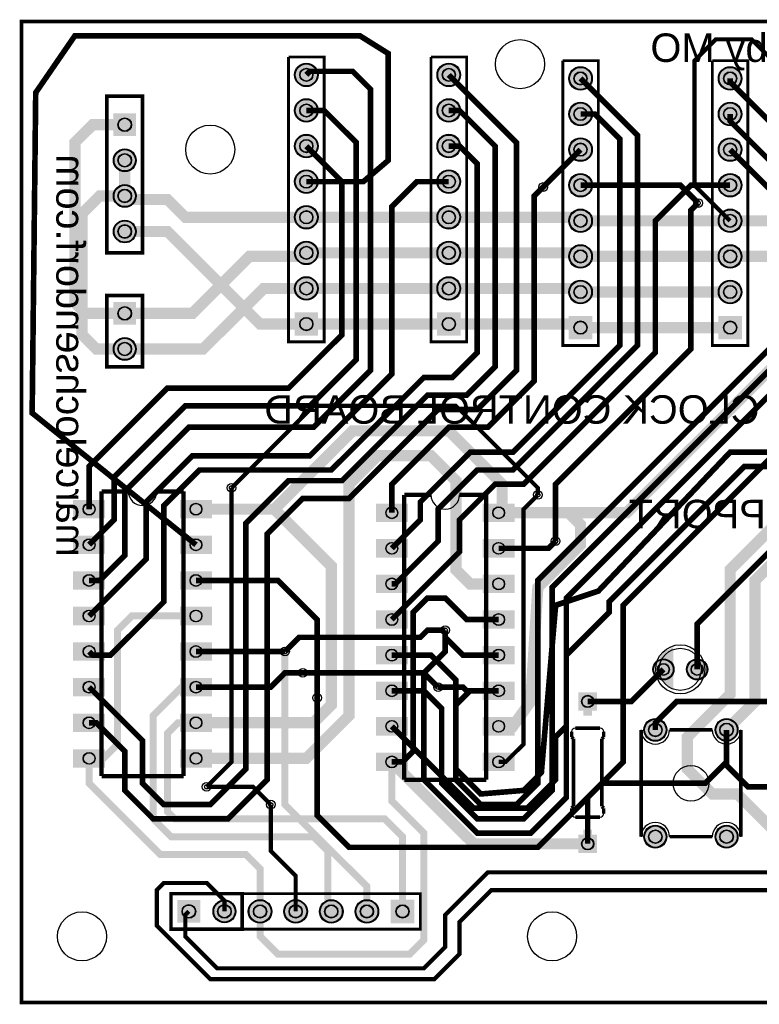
# Model space of a CAD drawing. Header units: millimetres. Extents: x 9 to 115, y -83 to -13.
# Tile 1 of 2: x 9 to 62, y -83 to -13. Entities that reach past the tile are written whole.
import ezdxf

# ---------------------------------------------------------------- set-up
doc = ezdxf.new("R2010")
doc.units = ezdxf.units.MM
for name, color, linetype, true_color in [('BoardOutline', 7, 'Continuous', 0xff00ff), ('BottomLayer', 7, 'Continuous', 0x0000ff), ('BottomSolderMaskLayer', 7, 'Continuous', 0xaa00ff), ('Document', 7, 'Continuous', 0xffffff), ('Hole', 7, 'Continuous', 0x222222), ('Multi-Layer', 7, 'Continuous', 0xc0c0c0), ('TopLayer', 7, 'Continuous', 0xff0000), ('TopSilkLayer', 7, 'Continuous', 0xffcc00), ('TopSolderMaskLayer', 7, 'Continuous', 0x800080)]:
    doc.layers.add(name, color=color, linetype=linetype, true_color=true_color)
doc.styles.get("Standard").update_dxf_attribs({"font": 'arial.ttf'})

msp = doc.modelspace()

# ---------------------------------------------------------------- hatches: boundary and pattern name
at = {"layer": 'BottomSolderMaskLayer'}
for points in [[(28.88, -16.51, 1), (30.556, -16.51, 1)], [(39.04, -16.51, 1), (40.716, -16.51, 1)], [(48.438, -16.764, 1), (50.114, -16.764, 1)], [(59.106, -16.764, 1), (60.782, -16.764, 1)], [(28.88, -19.05, 1), (30.556, -19.05, 1)], [(39.04, -19.05, 1), (40.716, -19.05, 1)], [(48.438, -19.304, 1), (50.114, -19.304, 1)], [(59.106, -19.304, 1), (60.782, -19.304, 1)], [(15.951, -19.253), (17.577, -19.253), (17.577, -20.879), (15.951, -20.879)], [(28.88, -21.59, 1), (30.556, -21.59, 1)], [(39.04, -21.59, 1), (40.716, -21.59, 1)], [(48.438, -21.844, 1), (50.114, -21.844, 1)], [(59.106, -21.844, 1), (60.782, -21.844, 1)], [(15.951, -22.606, 1), (17.577, -22.606, 1)], [(28.88, -24.13, 1), (30.556, -24.13, 1)], [(39.04, -24.13, 1), (40.716, -24.13, 1)], [(48.438, -24.384, 1), (50.114, -24.384, 1)], [(59.106, -24.384, 1), (60.782, -24.384, 1)], [(15.951, -25.146, 1), (17.577, -25.146, 1)], [(28.88, -26.67, 1), (30.556, -26.67, 1)], [(39.04, -26.67, 1), (40.716, -26.67, 1)], [(48.438, -26.924, 1), (50.114, -26.924, 1)], [(59.106, -26.924, 1), (60.782, -26.924, 1)], [(15.951, -27.686, 1), (17.577, -27.686, 1)], [(28.88, -29.21, 1), (30.556, -29.21, 1)], [(39.04, -29.21, 1), (40.716, -29.21, 1)], [(48.438, -29.464, 1), (50.114, -29.464, 1)], [(59.106, -29.464, 1), (60.782, -29.464, 1)], [(28.88, -31.75, 1), (30.556, -31.75, 1)], [(39.04, -31.75, 1), (40.716, -31.75, 1)], [(48.438, -32.004, 1), (50.114, -32.004, 1)], [(59.106, -32.004, 1), (60.782, -32.004, 1)], [(15.951, -32.715), (17.577, -32.715), (17.577, -34.341), (15.951, -34.341)], [(28.88, -35.128), (28.88, -33.452), (30.556, -33.452), (30.556, -35.128)], [(39.04, -35.128), (39.04, -33.452), (40.716, -33.452), (40.716, -35.128)], [(48.438, -35.382), (48.438, -33.706), (50.114, -33.706), (50.114, -35.382)], [(59.106, -35.382), (59.106, -33.706), (60.782, -33.706), (60.782, -35.382)], [(15.951, -36.068, 1), (17.577, -36.068, 1)], [(13.084, -46.843), (15.367, -46.843), (15.367, -48.156), (13.084, -48.156)], [(20.704, -46.843), (22.987, -46.843), (22.987, -48.156), (20.704, -48.156)], [(34.674, -47.097), (36.957, -47.097), (36.957, -48.41), (34.674, -48.41)], [(42.294, -47.097), (44.577, -47.097), (44.577, -48.41), (42.294, -48.41)], [(13.084, -49.383), (15.367, -49.383), (15.367, -50.696), (13.084, -50.696)], [(20.704, -49.383), (22.987, -49.383), (22.987, -50.696), (20.704, -50.696)], [(34.674, -49.637), (36.957, -49.637), (36.957, -50.95), (34.674, -50.95)], [(42.294, -49.637), (44.577, -49.637), (44.577, -50.95), (42.294, -50.95)], [(13.084, -51.923), (15.367, -51.923), (15.367, -53.236), (13.084, -53.236)], [(20.704, -51.923), (22.987, -51.923), (22.987, -53.236), (20.704, -53.236)], [(34.674, -52.177), (36.957, -52.177), (36.957, -53.49), (34.674, -53.49)], [(42.294, -52.177), (44.577, -52.177), (44.577, -53.49), (42.294, -53.49)], [(13.084, -54.463), (15.367, -54.463), (15.367, -55.776), (13.084, -55.776)], [(20.704, -54.463), (22.987, -54.463), (22.987, -55.776), (20.704, -55.776)], [(34.674, -54.717), (36.957, -54.717), (36.957, -56.03), (34.674, -56.03)], [(42.294, -54.717), (44.577, -54.717), (44.577, -56.03), (42.294, -56.03)], [(13.084, -57.003), (15.367, -57.003), (15.367, -58.316), (13.084, -58.316)], [(20.704, -57.003), (22.987, -57.003), (22.987, -58.316), (20.704, -58.316)], [(34.674, -57.257), (36.957, -57.257), (36.957, -58.57), (34.674, -58.57)], [(42.294, -57.257), (44.577, -57.257), (44.577, -58.57), (42.294, -58.57)], [(54.438, -58.931, 1), (55.94, -58.931, 1)], [(56.841, -58.931, 1), (58.343, -58.931, 1)], [(13.084, -59.543), (15.367, -59.543), (15.367, -60.856), (13.084, -60.856)], [(20.704, -59.543), (22.987, -59.543), (22.987, -60.856), (20.704, -60.856)], [(34.674, -59.797), (36.957, -59.797), (36.957, -61.11), (34.674, -61.11)], [(42.294, -59.797), (44.577, -59.797), (44.577, -61.11), (42.294, -61.11)], [(50.442, -60.559), (50.442, -61.872), (49.129, -61.872), (49.129, -60.559)], [(13.084, -62.083), (15.367, -62.083), (15.367, -63.396), (13.084, -63.396)], [(20.704, -62.083), (22.987, -62.083), (22.987, -63.396), (20.704, -63.396)], [(34.674, -62.337), (36.957, -62.337), (36.957, -63.65), (34.674, -63.65)], [(42.294, -62.337), (44.577, -62.337), (44.577, -63.65), (42.294, -63.65)], [(53.797, -63.246, 1), (55.423, -63.246, 1)], [(58.877, -63.246, 1), (60.503, -63.246, 1)], [(13.084, -64.623), (15.367, -64.623), (15.367, -65.936), (13.084, -65.936)], [(20.704, -64.623), (22.987, -64.623), (22.987, -65.936), (20.704, -65.936)], [(34.674, -64.877), (36.957, -64.877), (36.957, -66.19), (34.674, -66.19)], [(42.294, -64.877), (44.577, -64.877), (44.577, -66.19), (42.294, -66.19)], [(53.797, -70.866, 1), (55.423, -70.866, 1)], [(58.877, -70.866, 1), (60.503, -70.866, 1)], [(50.442, -70.719), (50.442, -72.032), (49.129, -72.032), (49.129, -70.719)], [(20.523, -77.013), (20.523, -75.387), (22.149, -75.387), (22.149, -77.013)], [(23.063, -76.2, 1), (24.689, -76.2, 1)], [(25.578, -76.2, 1), (27.254, -76.2, 1)], [(28.118, -76.2, 1), (29.794, -76.2, 1)], [(30.658, -76.2, 1), (32.334, -76.2, 1)], [(33.198, -76.2, 1), (34.874, -76.2, 1)], [(37.414, -77.038), (35.738, -77.038), (35.738, -75.362), (37.414, -75.362)]]:
    msp.add_hatch(color=256, dxfattribs=at).paths.add_polyline_path(points)
at = {"layer": 'Multi-Layer'}
for points in [[(28.931, -16.51, 1), (30.505, -16.51, 1)], [(39.091, -16.51, 1), (40.665, -16.51, 1)], [(48.489, -16.764, 1), (50.064, -16.764, 1)], [(59.157, -16.764, 1), (60.732, -16.764, 1)], [(28.931, -19.05, 1), (30.505, -19.05, 1)], [(39.091, -19.05, 1), (40.665, -19.05, 1)], [(48.489, -19.304, 1), (50.064, -19.304, 1)], [(59.157, -19.304, 1), (60.732, -19.304, 1)], [(16.002, -19.304), (17.526, -19.304), (17.526, -20.828), (16.002, -20.828)], [(28.931, -21.59, 1), (30.505, -21.59, 1)], [(39.091, -21.59, 1), (40.665, -21.59, 1)], [(48.489, -21.844, 1), (50.064, -21.844, 1)], [(59.157, -21.844, 1), (60.732, -21.844, 1)], [(16.002, -22.606, 1), (17.526, -22.606, 1)], [(28.931, -24.13, 1), (30.505, -24.13, 1)], [(39.091, -24.13, 1), (40.665, -24.13, 1)], [(48.489, -24.384, 1), (50.064, -24.384, 1)], [(59.157, -24.384, 1), (60.732, -24.384, 1)], [(16.002, -25.146, 1), (17.526, -25.146, 1)], [(28.931, -26.67, 1), (30.505, -26.67, 1)], [(39.091, -26.67, 1), (40.665, -26.67, 1)], [(48.489, -26.924, 1), (50.064, -26.924, 1)], [(59.157, -26.924, 1), (60.732, -26.924, 1)], [(16.002, -27.686, 1), (17.526, -27.686, 1)], [(28.931, -29.21, 1), (30.505, -29.21, 1)], [(39.091, -29.21, 1), (40.665, -29.21, 1)], [(48.489, -29.464, 1), (50.064, -29.464, 1)], [(59.157, -29.464, 1), (60.732, -29.464, 1)], [(28.931, -31.75, 1), (30.505, -31.75, 1)], [(39.091, -31.75, 1), (40.665, -31.75, 1)], [(48.489, -32.004, 1), (50.064, -32.004, 1)], [(59.157, -32.004, 1), (60.732, -32.004, 1)], [(16.002, -32.766), (17.526, -32.766), (17.526, -34.29), (16.002, -34.29)], [(28.931, -35.077), (28.931, -33.503), (30.505, -33.503), (30.505, -35.077)], [(39.091, -35.077), (39.091, -33.503), (40.665, -33.503), (40.665, -35.077)], [(48.489, -35.331), (48.489, -33.757), (50.064, -33.757), (50.064, -35.331)], [(59.157, -35.331), (59.157, -33.757), (60.732, -33.757), (60.732, -35.331)], [(16.002, -36.068, 1), (17.526, -36.068, 1)], [(13.134, -46.894), (15.316, -46.894), (15.316, -48.105), (13.134, -48.105)], [(20.754, -46.894), (22.936, -46.894), (22.936, -48.105), (20.754, -48.105)], [(34.724, -47.148), (36.906, -47.148), (36.906, -48.359), (34.724, -48.359)], [(42.344, -47.148), (44.526, -47.148), (44.526, -48.359), (42.344, -48.359)], [(13.134, -49.434), (15.316, -49.434), (15.316, -50.645), (13.134, -50.645)], [(20.754, -49.434), (22.936, -49.434), (22.936, -50.645), (20.754, -50.645)], [(34.724, -49.688), (36.906, -49.688), (36.906, -50.899), (34.724, -50.899)], [(42.344, -49.688), (44.526, -49.688), (44.526, -50.899), (42.344, -50.899)], [(13.134, -51.974), (15.316, -51.974), (15.316, -53.185), (13.134, -53.185)], [(20.754, -51.974), (22.936, -51.974), (22.936, -53.185), (20.754, -53.185)], [(34.724, -52.228), (36.906, -52.228), (36.906, -53.439), (34.724, -53.439)], [(42.344, -52.228), (44.526, -52.228), (44.526, -53.439), (42.344, -53.439)], [(13.134, -54.514), (15.316, -54.514), (15.316, -55.725), (13.134, -55.725)], [(20.754, -54.514), (22.936, -54.514), (22.936, -55.725), (20.754, -55.725)], [(34.724, -54.768), (36.906, -54.768), (36.906, -55.979), (34.724, -55.979)], [(42.344, -54.768), (44.526, -54.768), (44.526, -55.979), (42.344, -55.979)], [(13.134, -57.054), (15.316, -57.054), (15.316, -58.265), (13.134, -58.265)], [(20.754, -57.054), (22.936, -57.054), (22.936, -58.265), (20.754, -58.265)], [(34.724, -57.308), (36.906, -57.308), (36.906, -58.519), (34.724, -58.519)], [(42.344, -57.308), (44.526, -57.308), (44.526, -58.519), (42.344, -58.519)], [(54.489, -58.931, 1), (55.889, -58.931, 1)], [(56.892, -58.931, 1), (58.292, -58.931, 1)], [(13.134, -59.594), (15.316, -59.594), (15.316, -60.805), (13.134, -60.805)], [(20.754, -59.594), (22.936, -59.594), (22.936, -60.805), (20.754, -60.805)], [(34.724, -59.848), (36.906, -59.848), (36.906, -61.059), (34.724, -61.059)], [(42.344, -59.848), (44.526, -59.848), (44.526, -61.059), (42.344, -61.059)], [(50.391, -60.61), (50.391, -61.821), (49.18, -61.821), (49.18, -60.61)], [(13.134, -62.134), (15.316, -62.134), (15.316, -63.345), (13.134, -63.345)], [(20.754, -62.134), (22.936, -62.134), (22.936, -63.345), (20.754, -63.345)], [(34.724, -62.388), (36.906, -62.388), (36.906, -63.599), (34.724, -63.599)], [(42.344, -62.388), (44.526, -62.388), (44.526, -63.599), (42.344, -63.599)], [(53.848, -63.246, 1), (55.372, -63.246, 1)], [(58.928, -63.246, 1), (60.452, -63.246, 1)], [(13.134, -64.674), (15.316, -64.674), (15.316, -65.885), (13.134, -65.885)], [(20.754, -64.674), (22.936, -64.674), (22.936, -65.885), (20.754, -65.885)], [(34.724, -64.928), (36.906, -64.928), (36.906, -66.139), (34.724, -66.139)], [(42.344, -64.928), (44.526, -64.928), (44.526, -66.139), (42.344, -66.139)], [(53.848, -70.866, 1), (55.372, -70.866, 1)], [(58.928, -70.866, 1), (60.452, -70.866, 1)], [(50.391, -70.77), (50.391, -71.981), (49.18, -71.981), (49.18, -70.77)], [(20.574, -76.962), (20.574, -75.438), (22.098, -75.438), (22.098, -76.962)], [(23.114, -76.2, 1), (24.638, -76.2, 1)], [(25.629, -76.2, 1), (27.203, -76.2, 1)], [(28.169, -76.2, 1), (29.743, -76.2, 1)], [(30.709, -76.2, 1), (32.283, -76.2, 1)], [(33.249, -76.2, 1), (34.823, -76.2, 1)], [(37.363, -76.988), (35.789, -76.988), (35.789, -75.413), (37.363, -75.413)]]:
    msp.add_hatch(color=256, dxfattribs=at).paths.add_polyline_path(points)
at = {"layer": 'TopSilkLayer'}
msp.add_hatch(color=256, dxfattribs=at).paths.add_polyline_path([(55.888, -60.428), (55.888, -57.328), (54.988, -57.828), (54.788, -58.828), (54.888, -59.528)])
at = {"layer": 'TopSolderMaskLayer'}
for points in [[(28.88, -16.51, 1), (30.556, -16.51, 1)], [(39.04, -16.51, 1), (40.716, -16.51, 1)], [(48.438, -16.764, 1), (50.114, -16.764, 1)], [(59.106, -16.764, 1), (60.782, -16.764, 1)], [(28.88, -19.05, 1), (30.556, -19.05, 1)], [(39.04, -19.05, 1), (40.716, -19.05, 1)], [(48.438, -19.304, 1), (50.114, -19.304, 1)], [(59.106, -19.304, 1), (60.782, -19.304, 1)], [(15.951, -19.253), (17.577, -19.253), (17.577, -20.879), (15.951, -20.879)], [(28.88, -21.59, 1), (30.556, -21.59, 1)], [(39.04, -21.59, 1), (40.716, -21.59, 1)], [(48.438, -21.844, 1), (50.114, -21.844, 1)], [(59.106, -21.844, 1), (60.782, -21.844, 1)], [(15.951, -22.606, 1), (17.577, -22.606, 1)], [(28.88, -24.13, 1), (30.556, -24.13, 1)], [(39.04, -24.13, 1), (40.716, -24.13, 1)], [(48.438, -24.384, 1), (50.114, -24.384, 1)], [(59.106, -24.384, 1), (60.782, -24.384, 1)], [(15.951, -25.146, 1), (17.577, -25.146, 1)], [(28.88, -26.67, 1), (30.556, -26.67, 1)], [(39.04, -26.67, 1), (40.716, -26.67, 1)], [(48.438, -26.924, 1), (50.114, -26.924, 1)], [(59.106, -26.924, 1), (60.782, -26.924, 1)], [(15.951, -27.686, 1), (17.577, -27.686, 1)], [(28.88, -29.21, 1), (30.556, -29.21, 1)], [(39.04, -29.21, 1), (40.716, -29.21, 1)], [(48.438, -29.464, 1), (50.114, -29.464, 1)], [(59.106, -29.464, 1), (60.782, -29.464, 1)], [(28.88, -31.75, 1), (30.556, -31.75, 1)], [(39.04, -31.75, 1), (40.716, -31.75, 1)], [(48.438, -32.004, 1), (50.114, -32.004, 1)], [(59.106, -32.004, 1), (60.782, -32.004, 1)], [(15.951, -32.715), (17.577, -32.715), (17.577, -34.341), (15.951, -34.341)], [(28.88, -35.128), (28.88, -33.452), (30.556, -33.452), (30.556, -35.128)], [(39.04, -35.128), (39.04, -33.452), (40.716, -33.452), (40.716, -35.128)], [(48.438, -35.382), (48.438, -33.706), (50.114, -33.706), (50.114, -35.382)], [(59.106, -35.382), (59.106, -33.706), (60.782, -33.706), (60.782, -35.382)], [(15.951, -36.068, 1), (17.577, -36.068, 1)], [(13.084, -46.843), (15.367, -46.843), (15.367, -48.156), (13.084, -48.156)], [(20.704, -46.843), (22.987, -46.843), (22.987, -48.156), (20.704, -48.156)], [(34.674, -47.097), (36.957, -47.097), (36.957, -48.41), (34.674, -48.41)], [(42.294, -47.097), (44.577, -47.097), (44.577, -48.41), (42.294, -48.41)], [(13.084, -49.383), (15.367, -49.383), (15.367, -50.696), (13.084, -50.696)], [(20.704, -49.383), (22.987, -49.383), (22.987, -50.696), (20.704, -50.696)], [(34.674, -49.637), (36.957, -49.637), (36.957, -50.95), (34.674, -50.95)], [(42.294, -49.637), (44.577, -49.637), (44.577, -50.95), (42.294, -50.95)], [(13.084, -51.923), (15.367, -51.923), (15.367, -53.236), (13.084, -53.236)], [(20.704, -51.923), (22.987, -51.923), (22.987, -53.236), (20.704, -53.236)], [(34.674, -52.177), (36.957, -52.177), (36.957, -53.49), (34.674, -53.49)], [(42.294, -52.177), (44.577, -52.177), (44.577, -53.49), (42.294, -53.49)], [(13.084, -54.463), (15.367, -54.463), (15.367, -55.776), (13.084, -55.776)], [(20.704, -54.463), (22.987, -54.463), (22.987, -55.776), (20.704, -55.776)], [(34.674, -54.717), (36.957, -54.717), (36.957, -56.03), (34.674, -56.03)], [(42.294, -54.717), (44.577, -54.717), (44.577, -56.03), (42.294, -56.03)], [(13.084, -57.003), (15.367, -57.003), (15.367, -58.316), (13.084, -58.316)], [(20.704, -57.003), (22.987, -57.003), (22.987, -58.316), (20.704, -58.316)], [(34.674, -57.257), (36.957, -57.257), (36.957, -58.57), (34.674, -58.57)], [(42.294, -57.257), (44.577, -57.257), (44.577, -58.57), (42.294, -58.57)], [(54.438, -58.931, 1), (55.94, -58.931, 1)], [(56.841, -58.931, 1), (58.343, -58.931, 1)], [(13.084, -59.543), (15.367, -59.543), (15.367, -60.856), (13.084, -60.856)], [(20.704, -59.543), (22.987, -59.543), (22.987, -60.856), (20.704, -60.856)], [(34.674, -59.797), (36.957, -59.797), (36.957, -61.11), (34.674, -61.11)], [(42.294, -59.797), (44.577, -59.797), (44.577, -61.11), (42.294, -61.11)], [(50.442, -60.559), (50.442, -61.872), (49.129, -61.872), (49.129, -60.559)], [(13.084, -62.083), (15.367, -62.083), (15.367, -63.396), (13.084, -63.396)], [(20.704, -62.083), (22.987, -62.083), (22.987, -63.396), (20.704, -63.396)], [(34.674, -62.337), (36.957, -62.337), (36.957, -63.65), (34.674, -63.65)], [(42.294, -62.337), (44.577, -62.337), (44.577, -63.65), (42.294, -63.65)], [(53.797, -63.246, 1), (55.423, -63.246, 1)], [(58.877, -63.246, 1), (60.503, -63.246, 1)], [(13.084, -64.623), (15.367, -64.623), (15.367, -65.936), (13.084, -65.936)], [(20.704, -64.623), (22.987, -64.623), (22.987, -65.936), (20.704, -65.936)], [(34.674, -64.877), (36.957, -64.877), (36.957, -66.19), (34.674, -66.19)], [(42.294, -64.877), (44.577, -64.877), (44.577, -66.19), (42.294, -66.19)], [(53.797, -70.866, 1), (55.423, -70.866, 1)], [(58.877, -70.866, 1), (60.503, -70.866, 1)], [(50.442, -70.719), (50.442, -72.032), (49.129, -72.032), (49.129, -70.719)], [(20.523, -77.013), (20.523, -75.387), (22.149, -75.387), (22.149, -77.013)], [(23.063, -76.2, 1), (24.689, -76.2, 1)], [(25.578, -76.2, 1), (27.254, -76.2, 1)], [(28.118, -76.2, 1), (29.794, -76.2, 1)], [(30.658, -76.2, 1), (32.334, -76.2, 1)], [(33.198, -76.2, 1), (34.874, -76.2, 1)], [(37.414, -77.038), (35.738, -77.038), (35.738, -75.362), (37.414, -75.362)]]:
    msp.add_hatch(color=256, dxfattribs=at).paths.add_polyline_path(points)

# ---------------------------------------------------------------- linework, layer by layer
at = {"layer": 'BoardOutline', "const_width": 0.254}
msp.add_lwpolyline([(9.398, -12.7), (109.398, -12.7), (109.398, -82.7), (9.398, -82.7), (9.398, -12.7)], close=True, dxfattribs=at)
at = {"layer": 'BottomLayer'}
for points, const_width in [([(14.224, -52.578), (14.986, -52.578), (16.764, -50.8), (16.764, -46.228), (21.336, -41.656), (30.226, -41.656), (34.29, -37.592), (34.29, -17.526), (33.02, -16.256), (29.972, -16.256), (29.718, -16.51)], 0.4), ([(14.224, -62.738), (14.732, -62.738), (16.764, -64.77), (16.764, -67.564), (18.796, -69.596), (24.13, -69.596), (26.924, -66.802), (26.924, -49.276), (29.464, -46.736), (32.766, -46.736), (39.116, -40.386), (41.91, -40.386), (44.704, -37.592), (44.704, -21.336), (39.878, -16.51)], 0.4), ([(59.944, -16.764), (59.944, -17.018), (65.786, -22.86), (65.786, -36.322), (48.26, -53.848), (48.26, -68.072), (45.72, -70.612), (41.91, -70.612), (38.1, -66.802), (38.1, -65.278), (35.814, -62.992)], 0.4), ([(35.814, -52.832), (36.068, -52.832), (39.116, -49.784), (39.116, -47.498), (41.91, -44.704), (44.45, -44.704), (53.34, -35.814), (53.34, -20.828), (49.276, -16.764)], 0.4), ([(39.878, -19.05), (40.64, -19.05), (43.18, -21.59), (43.18, -37.338), (41.148, -39.37), (38.354, -39.37), (32.258, -45.466), (28.448, -45.466), (25.4, -48.514), (25.4, -66.04), (22.86, -68.58), (19.558, -68.58), (18.034, -67.056), (18.034, -64.008), (14.224, -60.198)], 0.4), ([(29.718, -19.05), (30.988, -19.05), (33.274, -21.336), (33.274, -36.83), (29.972, -40.132), (21.082, -40.132), (16.002, -45.212), (16.002, -48.26), (14.224, -50.038)], 0.4), ([(16.764, -20.066), (14.478, -20.066), (13.208, -21.336), (13.208, -32.766), (13.97, -33.528), (16.764, -33.528)], 0.8), ([(59.944, -19.304), (59.944, -19.812), (64.516, -24.384), (64.516, -35.814), (47.244, -53.086), (47.244, -67.564), (45.212, -69.596), (41.91, -69.596), (39.37, -67.056), (39.37, -61.722), (38.1, -60.452), (35.814, -60.452)], 0.4), ([(49.276, -19.304), (50.292, -19.304), (52.07, -21.082), (52.07, -35.814), (44.45, -43.434), (41.402, -43.434), (37.846, -46.99), (37.846, -48.26), (35.814, -50.292)], 0.4), ([(39.878, -21.59), (40.64, -21.59), (41.91, -22.86), (41.91, -36.322), (40.132, -38.1), (38.1, -38.1), (31.496, -44.704), (22.098, -44.704), (19.558, -47.244), (19.558, -54.102), (15.748, -57.912), (14.478, -57.912), (14.224, -57.658)], 0.4), ([(14.224, -47.498), (14.224, -44.45), (19.812, -38.862), (28.448, -38.862), (32.258, -35.052), (32.258, -24.13), (29.718, -21.59)], 0.4), ([(35.814, -57.912), (38.608, -57.912), (40.386, -59.69), (40.386, -66.802), (42.164, -68.58), (44.704, -68.58), (46.228, -67.056), (46.228, -52.578), (62.992, -35.814), (62.992, -24.892), (59.944, -21.844)], 0.4), ([(46.609, -24.511), (49.276, -21.844)], 0.4), ([(79.756, -22.352), (79.756, -27.432), (76.708, -30.48), (71.374, -30.48), (68.326, -33.528), (68.326, -43.434), (59.944, -51.816), (59.944, -60.706), (56.896, -63.754), (56.896, -66.04), (58.674, -67.818), (60.452, -67.818), (64.008, -71.374)], 0.8), ([(39.878, -24.13), (37.592, -24.13), (35.814, -25.908), (35.814, -37.846), (29.972, -43.688), (21.59, -43.688), (18.288, -46.99), (18.288, -51.054), (14.224, -55.118)], 0.4), ([(59.944, -24.384), (57.15, -24.384), (54.61, -26.924), (54.61, -36.322), (45.212, -45.72), (43.18, -45.72), (40.64, -48.26), (40.64, -50.546), (35.814, -55.372)], 0.4), ([(35.814, -47.752), (35.814, -45.72), (39.878, -41.656), (42.672, -41.656), (45.974, -38.354), (45.974, -25.146), (46.609, -24.511)], 0.4), ([(47.498, -49.784), (47.498, -45.72), (57.15, -36.068), (57.15, -26.162), (57.658, -25.654)], 0.4), ([(29.718, -34.29), (26.416, -34.29), (19.812, -27.686), (16.764, -27.686)], 0.8), ([(79.756, -37.592), (79.756, -39.37), (71.12, -48.006), (66.294, -48.006), (61.722, -52.578), (61.722, -61.214), (59.69, -63.246)], 0.8), ([(30.48, -60.96), (30.48, -69.342), (32.766, -71.628), (46.228, -71.628), (52.324, -65.532), (52.324, -54.356), (66.04, -40.64)], 0.4), ([(24.384, -45.974), (24.384, -65.532), (22.606, -67.31)], 0.3), ([(43.434, -65.532), (43.942, -65.532), (45.212, -64.262), (45.212, -47.498), (46.228, -46.482)], 0.3), ([(39.624, -56.134), (38.354, -56.134), (37.846, -56.642), (29.21, -56.642), (28.194, -57.658)], 0.4), ([(28.194, -57.658), (28.194, -68.58), (34.036, -74.422), (34.036, -76.2)], 0.5), ([(29.464, -59.182), (38.1, -59.182), (39.116, -60.198)], 0.4), ([(27.178, -68.58), (27.178, -71.882), (28.956, -73.66), (28.956, -76.2)], 0.3)]:
    msp.add_lwpolyline(points, dxfattribs=dict(at, const_width=const_width))
at = {"layer": 'BottomSolderMaskLayer'}
for centre, radius in [((29.718, -16.51), 0.838), ((29.718, -16.51), 0.473), ((39.878, -16.51), 0.838), ((39.878, -16.51), 0.473), ((49.276, -16.764), 0.838), ((59.944, -16.764), 0.838), ((49.276, -16.764), 0.473), ((59.944, -16.764), 0.473), ((29.718, -19.05), 0.838), ((39.878, -19.05), 0.838), ((29.718, -19.05), 0.473), ((39.878, -19.05), 0.473), ((49.276, -19.304), 0.838), ((49.276, -19.304), 0.473), ((59.944, -19.304), 0.838), ((59.944, -19.304), 0.473), ((16.764, -20.066), 0.488), ((29.718, -21.59), 0.838), ((39.878, -21.59), 0.838), ((49.276, -21.844), 0.838), ((59.944, -21.844), 0.838), ((29.718, -21.59), 0.473), ((39.878, -21.59), 0.473), ((49.276, -21.844), 0.473), ((59.944, -21.844), 0.473), ((16.764, -22.606), 0.813), ((16.764, -22.606), 0.488), ((29.718, -24.13), 0.838), ((29.718, -24.13), 0.473), ((39.878, -24.13), 0.838), ((39.878, -24.13), 0.473), ((49.276, -24.384), 0.838), ((59.944, -24.384), 0.838), ((16.764, -25.146), 0.813), ((49.276, -24.384), 0.473), ((59.944, -24.384), 0.473), ((16.764, -25.146), 0.488), ((29.718, -26.67), 0.838), ((39.878, -26.67), 0.838), ((29.718, -26.67), 0.473), ((39.878, -26.67), 0.473), ((49.276, -26.924), 0.838), ((49.276, -26.924), 0.473), ((59.944, -26.924), 0.838), ((59.944, -26.924), 0.473), ((16.764, -27.686), 0.813), ((16.764, -27.686), 0.488), ((29.718, -29.21), 0.838), ((29.718, -29.21), 0.473), ((39.878, -29.21), 0.838), ((39.878, -29.21), 0.473), ((49.276, -29.464), 0.838), ((59.944, -29.464), 0.838), ((49.276, -29.464), 0.473), ((59.944, -29.464), 0.473), ((29.718, -31.75), 0.838), ((29.718, -31.75), 0.473), ((39.878, -31.75), 0.838), ((39.878, -31.75), 0.473), ((49.276, -32.004), 0.838), ((49.276, -32.004), 0.473), ((59.944, -32.004), 0.838), ((59.944, -32.004), 0.473), ((16.764, -33.528), 0.488), ((29.718, -34.29), 0.473), ((39.878, -34.29), 0.473), ((49.276, -34.544), 0.473), ((59.944, -34.544), 0.473), ((16.764, -36.068), 0.813), ((16.764, -36.068), 0.488), ((14.225, -47.499), 0.425), ((21.845, -47.499), 0.425), ((35.815, -47.753), 0.425), ((43.435, -47.753), 0.425), ((14.225, -50.039), 0.425), ((21.845, -50.039), 0.425), ((35.815, -50.293), 0.425), ((43.435, -50.293), 0.425), ((14.225, -52.579), 0.425), ((21.845, -52.579), 0.425), ((35.815, -52.833), 0.425), ((43.435, -52.833), 0.425), ((14.225, -55.119), 0.425), ((21.845, -55.119), 0.425), ((35.815, -55.373), 0.425), ((43.435, -55.373), 0.425), ((14.225, -57.659), 0.425), ((21.845, -57.659), 0.425), ((35.815, -57.913), 0.425), ((43.435, -57.913), 0.425), ((55.189, -58.931), 0.751), ((57.592, -58.931), 0.751), ((55.189, -58.931), 0.429), ((57.592, -58.931), 0.429), ((14.225, -60.199), 0.425), ((21.845, -60.199), 0.425), ((35.815, -60.453), 0.425), ((43.435, -60.453), 0.425), ((49.785, -61.215), 0.44), ((14.225, -62.739), 0.425), ((21.845, -62.739), 0.425), ((54.61, -63.246), 0.813), ((59.69, -63.246), 0.813), ((35.815, -62.993), 0.425), ((43.435, -62.993), 0.425), ((54.61, -63.246), 0.488), ((59.69, -63.246), 0.488), ((14.225, -65.279), 0.425), ((21.845, -65.279), 0.425), ((35.815, -65.533), 0.425), ((43.435, -65.533), 0.425), ((54.61, -70.866), 0.813), ((59.69, -70.866), 0.813), ((49.785, -71.375), 0.44), ((54.61, -70.866), 0.488), ((59.69, -70.866), 0.488), ((21.336, -76.2), 0.488), ((23.876, -76.2), 0.813), ((23.876, -76.2), 0.488), ((26.416, -76.2), 0.838), ((26.416, -76.2), 0.473), ((28.956, -76.2), 0.838), ((28.956, -76.2), 0.473), ((31.496, -76.2), 0.838), ((31.496, -76.2), 0.473), ((34.036, -76.2), 0.838), ((34.036, -76.2), 0.473), ((36.576, -76.2), 0.473)]:
    msp.add_circle(centre, radius, dxfattribs=at)
at = {"layer": 'Document', "const_width": 0.61}
for points in [[(49.784, -61.214), (49.784, -62.23)], [(49.784, -71.374), (49.784, -70.358)]]:
    msp.add_lwpolyline(points, dxfattribs=at)
at = {"layer": 'Hole'}
for centre in [(46.609, -24.511), (57.658, -25.654), (24.384, -45.974), (46.228, -46.482), (47.498, -49.784), (39.624, -56.134), (28.194, -57.658), (29.464, -59.182), (39.116, -60.198), (30.48, -60.96), (22.606, -67.31), (27.178, -68.58)]:
    msp.add_circle(centre, 0.152, dxfattribs=at)
at = {"layer": 'Multi-Layer'}
for centre, radius in [((44.958, -15.748), 1.75), ((29.718, -16.51), 0.787), ((29.718, -16.51), 0.445), ((39.878, -16.51), 0.787), ((39.878, -16.51), 0.445), ((49.276, -16.764), 0.787), ((59.944, -16.764), 0.787), ((49.276, -16.764), 0.445), ((59.944, -16.764), 0.445), ((29.718, -19.05), 0.787), ((39.878, -19.05), 0.787), ((29.718, -19.05), 0.445), ((39.878, -19.05), 0.445), ((49.276, -19.304), 0.787), ((49.276, -19.304), 0.445), ((59.944, -19.304), 0.787), ((59.944, -19.304), 0.445), ((16.764, -20.066), 0.457), ((22.86, -21.844), 1.75), ((29.718, -21.59), 0.787), ((39.878, -21.59), 0.787), ((49.276, -21.844), 0.787), ((59.944, -21.844), 0.787), ((29.718, -21.59), 0.445), ((39.878, -21.59), 0.445), ((49.276, -21.844), 0.445), ((59.944, -21.844), 0.445), ((16.764, -22.606), 0.762), ((16.764, -22.606), 0.457), ((29.718, -24.13), 0.787), ((29.718, -24.13), 0.445), ((39.878, -24.13), 0.787), ((39.878, -24.13), 0.445), ((49.276, -24.384), 0.787), ((59.944, -24.384), 0.787), ((16.764, -25.146), 0.762), ((46.609, -24.511), 0.31), ((49.276, -24.384), 0.445), ((59.944, -24.384), 0.445), ((16.764, -25.146), 0.457), ((29.718, -26.67), 0.787), ((39.878, -26.67), 0.787), ((57.658, -25.654), 0.31), ((29.718, -26.67), 0.445), ((39.878, -26.67), 0.445), ((49.276, -26.924), 0.787), ((49.276, -26.924), 0.445), ((59.944, -26.924), 0.787), ((59.944, -26.924), 0.445), ((16.764, -27.686), 0.762), ((16.764, -27.686), 0.457), ((29.718, -29.21), 0.787), ((29.718, -29.21), 0.445), ((39.878, -29.21), 0.787), ((39.878, -29.21), 0.445), ((49.276, -29.464), 0.787), ((59.944, -29.464), 0.787), ((49.276, -29.464), 0.445), ((59.944, -29.464), 0.445), ((29.718, -31.75), 0.787), ((29.718, -31.75), 0.445), ((39.878, -31.75), 0.787), ((39.878, -31.75), 0.445), ((49.276, -32.004), 0.787), ((49.276, -32.004), 0.445), ((59.944, -32.004), 0.787), ((59.944, -32.004), 0.445), ((16.764, -33.528), 0.457), ((29.718, -34.29), 0.445), ((39.878, -34.29), 0.445), ((49.276, -34.544), 0.445), ((59.944, -34.544), 0.445), ((16.764, -36.068), 0.762), ((16.764, -36.068), 0.457), ((24.384, -45.974), 0.31), ((46.228, -46.482), 0.31), ((14.225, -47.499), 0.406), ((21.845, -47.499), 0.406), ((35.815, -47.753), 0.406), ((43.435, -47.753), 0.406), ((14.225, -50.039), 0.406), ((21.845, -50.039), 0.406), ((47.498, -49.784), 0.31), ((35.815, -50.293), 0.406), ((43.435, -50.293), 0.406), ((14.225, -52.579), 0.406), ((21.845, -52.579), 0.406), ((35.815, -52.833), 0.406), ((43.435, -52.833), 0.406), ((14.225, -55.119), 0.406), ((21.845, -55.119), 0.406), ((35.815, -55.373), 0.406), ((43.435, -55.373), 0.406), ((39.624, -56.134), 0.31), ((14.225, -57.659), 0.406), ((21.845, -57.659), 0.406), ((28.194, -57.658), 0.31), ((35.815, -57.913), 0.406), ((43.435, -57.913), 0.406), ((55.189, -58.931), 0.7), ((57.592, -58.931), 0.7), ((29.464, -59.182), 0.31), ((55.189, -58.931), 0.4), ((57.592, -58.931), 0.4), ((14.225, -60.199), 0.406), ((21.845, -60.199), 0.406), ((35.815, -60.453), 0.406), ((39.116, -60.198), 0.31), ((43.435, -60.453), 0.406), ((30.48, -60.96), 0.31), ((49.785, -61.215), 0.406), ((14.225, -62.739), 0.406), ((21.845, -62.739), 0.406), ((54.61, -63.246), 0.762), ((59.69, -63.246), 0.762), ((35.815, -62.993), 0.406), ((43.435, -62.993), 0.406), ((54.61, -63.246), 0.457), ((59.69, -63.246), 0.457), ((14.225, -65.279), 0.406), ((21.845, -65.279), 0.406), ((35.815, -65.533), 0.406), ((43.435, -65.533), 0.406), ((22.606, -67.31), 0.31), ((27.178, -68.58), 0.31), ((54.61, -70.866), 0.762), ((59.69, -70.866), 0.762), ((54.61, -70.866), 0.457), ((59.69, -70.866), 0.457), ((49.785, -71.375), 0.406), ((21.336, -76.2), 0.457), ((23.876, -76.2), 0.762), ((23.876, -76.2), 0.457), ((26.416, -76.2), 0.787), ((26.416, -76.2), 0.445), ((28.956, -76.2), 0.787), ((28.956, -76.2), 0.445), ((31.496, -76.2), 0.787), ((31.496, -76.2), 0.445), ((34.036, -76.2), 0.787), ((34.036, -76.2), 0.445), ((36.576, -76.2), 0.445), ((13.716, -77.978), 1.75), ((47.244, -77.978), 1.75)]:
    msp.add_circle(centre, radius, dxfattribs=at)
at = {"layer": 'TopLayer'}
for points, const_width in [([(29.718, -24.13), (33.782, -24.13), (35.56, -22.606), (35.56, -14.986), (33.528, -13.716), (13.208, -13.716), (10.414, -17.78), (10.16, -40.64), (21.844, -50.038)], 0.4), ([(63.5, -15.494), (62.992, -15.494), (61.468, -13.97), (58.928, -13.97), (57.404, -15.494), (57.404, -24.384), (59.944, -26.924)], 0.3), ([(74.676, -22.352), (74.676, -20.574), (73.66, -19.558), (71.12, -19.558), (69.596, -21.082), (69.596, -25.146), (67.818, -26.924), (59.944, -26.924)], 0.8), ([(16.764, -25.146), (16.764, -22.606)], 0.8), ([(59.944, -29.464), (68.58, -29.464), (72.136, -25.908), (72.136, -22.352)], 0.8), ([(49.276, -24.384), (56.388, -24.384), (57.658, -25.654)], 0.4), ([(16.764, -36.068), (14.732, -36.068), (13.716, -35.052), (13.716, -26.416), (14.986, -25.146), (16.764, -25.146)], 0.8), ([(29.718, -26.67), (21.082, -26.67), (19.812, -25.4), (17.018, -25.4), (16.764, -25.146)], 0.8), ([(29.718, -26.67), (39.878, -26.67)], 0.8), ([(39.878, -26.67), (49.022, -26.67), (49.276, -26.924)], 0.8), ([(49.276, -26.924), (59.944, -26.924)], 0.8), ([(16.764, -33.528), (21.59, -33.528), (25.654, -29.464), (29.464, -29.464), (29.718, -29.21)], 0.8), ([(29.718, -29.21), (39.878, -29.21)], 0.8), ([(39.878, -29.21), (49.022, -29.21), (49.276, -29.464)], 0.8), ([(49.276, -29.464), (59.944, -29.464)], 0.8), ([(16.764, -36.068), (22.352, -36.068), (26.67, -31.75), (29.718, -31.75)], 0.8), ([(29.718, -31.75), (39.878, -31.75)], 0.8), ([(39.878, -31.75), (49.022, -31.75), (49.276, -32.004)], 0.8), ([(49.276, -32.004), (59.944, -32.004)], 0.8), ([(29.718, -34.29), (39.878, -34.29)], 0.8), ([(39.878, -34.29), (49.022, -34.29), (49.276, -34.544)], 0.8), ([(43.434, -47.752), (52.578, -47.752), (65.786, -34.544), (75.184, -34.544)], 0.8), ([(49.276, -34.544), (59.944, -34.544)], 0.8), ([(23.876, -76.2), (23.876, -75.438), (22.606, -74.168), (19.558, -74.168), (19.05, -74.676), (19.05, -77.216), (22.86, -81.026), (38.862, -81.026), (40.64, -79.248), (40.64, -76.962), (42.926, -74.676), (103.124, -74.676), (105.156, -72.644), (105.156, -60.198), (102.108, -57.15), (102.108, -49.53), (107.696, -43.942), (107.696, -37.592)], 0.3), ([(105.156, -37.592), (105.156, -44.45), (101.092, -48.514), (101.092, -57.404), (104.14, -60.452), (104.14, -72.39), (103.124, -73.406), (42.672, -73.406), (39.624, -76.454), (39.624, -78.74), (38.1, -80.264), (23.368, -80.264), (21.082, -77.978), (21.082, -76.454), (21.336, -76.2)], 0.3), ([(57.592, -58.931), (57.592, -55.692), (63.5, -49.784), (79.756, -49.784), (82.296, -47.244), (82.296, -37.592)], 0.4), ([(46.228, -46.482), (46.228, -45.974), (40.386, -40.132), (30.226, -40.132), (24.384, -45.974)], 0.3), ([(21.844, -47.498), (27.432, -47.498), (33.02, -41.91), (39.878, -41.91), (43.688, -45.72), (43.688, -47.498), (43.434, -47.752)], 0.8), ([(21.844, -65.278), (29.718, -65.278), (32.766, -62.23), (32.766, -45.72), (34.798, -43.688), (38.608, -43.688), (40.386, -45.466), (40.386, -51.816), (41.402, -52.832), (43.434, -52.832)], 0.8), ([(43.434, -60.452), (41.402, -60.452), (40.386, -61.468), (40.386, -66.04), (42.164, -67.818), (45.212, -67.564), (46.482, -66.294), (47.498, -54.356), (50.546, -53.34), (59.944, -43.434), (66.04, -43.434), (79.248, -43.434)], 0.4), ([(39.624, -56.134), (39.624, -57.658), (38.1, -59.182), (38.1, -65.278), (41.656, -68.834), (45.466, -68.834), (47.498, -66.802), (47.498, -63.754), (48.26, -62.992), (48.26, -57.912), (51.308, -54.864), (51.308, -54.102), (60.96, -44.45), (76.708, -44.45), (79.248, -46.99)], 0.4), ([(21.844, -62.738), (30.226, -62.738), (31.496, -61.468), (31.496, -51.562), (27.432, -47.498)], 0.8), ([(43.434, -62.992), (44.45, -62.992), (45.72, -61.214), (46.228, -53.086), (49.276, -50.038), (49.276, -48.608), (48.42, -47.752)], 0.8), ([(43.434, -50.292), (46.99, -50.292), (47.498, -49.784)], 0.4), ([(21.844, -52.578), (27.686, -52.578), (30.48, -55.372), (30.48, -60.96)], 0.4), ([(35.814, -65.532), (36.576, -65.532), (37.338, -64.77), (37.338, -54.864), (38.354, -53.848), (39.624, -53.848), (41.148, -55.372), (43.434, -55.372)], 0.4), ([(14.224, -65.278), (15.24, -65.278), (16.256, -64.262), (16.256, -56.134), (17.272, -55.118), (21.844, -55.118)], 0.5), ([(39.624, -56.134), (39.624, -56.642), (40.894, -57.912), (43.434, -57.912)], 0.4), ([(21.844, -57.658), (28.194, -57.658)], 0.4), ([(29.464, -59.182), (28.194, -59.182), (27.178, -60.198), (21.844, -60.198)], 0.4), ([(49.784, -61.214), (52.906, -61.214), (55.189, -58.931)], 0.4), ([(21.844, -60.198), (20.828, -60.198), (18.796, -62.23), (18.796, -69.596), (20.066, -70.866), (30.226, -70.866), (31.242, -71.882), (31.242, -75.946), (31.496, -76.2)], 0.5), ([(39.116, -60.198), (40.894, -60.198), (41.148, -60.452), (43.434, -60.452)], 0.4), ([(54.61, -63.246), (54.61, -62.738), (56.134, -61.214), (64.008, -61.214)], 0.4), ([(21.844, -62.738), (20.574, -62.738), (19.812, -63.5), (19.812, -69.088), (20.32, -69.596), (35.306, -69.596), (36.576, -70.866), (36.576, -76.2)], 0.5), ([(59.69, -63.246), (59.69, -65.532), (58.166, -67.056), (50.8, -67.056), (49.784, -68.072), (49.784, -71.374)], 0.4), ([(69.088, -71.374), (69.088, -68.58), (67.818, -67.31), (61.214, -67.31), (59.69, -65.786), (59.69, -63.246)], 0.4), ([(14.224, -65.278), (14.224, -67.056), (19.304, -72.136), (25.4, -72.136), (26.416, -73.152), (26.416, -76.2)], 0.5), ([(35.814, -65.532), (35.814, -68.326), (38.1, -70.612), (38.1, -78.232), (37.084, -79.248), (27.686, -79.248), (26.416, -77.978), (26.416, -76.2)], 0.5), ([(49.784, -71.374), (41.656, -71.374), (35.814, -65.532)], 0.8), ([(22.606, -67.31), (25.908, -67.31), (27.178, -68.58)], 0.3)]:
    msp.add_lwpolyline(points, dxfattribs=dict(at, const_width=const_width))
at = {"layer": 'TopSilkLayer'}
for points, const_width in [([(28.448, -15.24), (30.988, -15.24), (30.988, -35.56), (28.448, -35.56), (28.448, -33.655)], 0.203), ([(28.448, -15.24), (28.448, -33.655)], 0.203), ([(38.608, -15.24), (41.148, -15.24), (41.148, -35.56), (38.608, -35.56), (38.608, -33.655)], 0.203), ([(38.608, -15.24), (38.608, -33.655)], 0.203), ([(48.006, -15.494), (50.546, -15.494), (50.546, -35.814), (48.006, -35.814), (48.006, -33.909)], 0.203), ([(48.006, -15.494), (48.006, -33.909)], 0.203), ([(58.674, -15.494), (61.214, -15.494), (61.214, -35.814), (58.674, -35.814), (58.674, -33.909)], 0.203), ([(58.674, -15.494), (58.674, -33.909)], 0.203), ([(15.113, -46.228), (15.113, -66.548)], 0.305), ([(15.113, -46.228), (17.018, -46.228)], 0.305), ([(20.955, -46.228), (19.05, -46.228)], 0.305), ([(20.955, -66.548), (20.955, -46.228)], 0.305), ([(36.703, -46.482), (36.703, -66.802)], 0.305), ([(36.703, -46.482), (38.608, -46.482)], 0.305), ([(42.545, -46.482), (40.64, -46.482)], 0.305), ([(42.545, -66.802), (42.545, -46.482)], 0.305), ([(48.895, -63.119), (50.673, -63.119)], 0.254), ([(53.594, -63.246), (53.594, -70.866)], 0.254), ([(58.674, -63.246), (55.626, -63.246)], 0.254), ([(58.674, -63.246), (57.912, -63.246)], 0.254), ([(60.706, -63.246), (60.706, -70.866), (60.706, -70.358)], 0.254), ([(48.641, -63.373), (48.641, -63.754)], 0.254), ([(48.768, -63.881), (48.641, -63.754)], 0.254), ([(48.768, -68.707), (48.768, -63.881)], 0.254), ([(50.8, -63.881), (50.927, -63.754)], 0.254), ([(50.8, -68.707), (50.8, -63.881)], 0.254), ([(50.927, -63.373), (50.927, -63.754)], 0.254), ([(20.955, -66.548), (15.113, -66.548)], 0.305), ([(42.545, -66.802), (36.703, -66.802)], 0.305), ([(48.768, -68.707), (48.641, -68.834)], 0.254), ([(48.641, -69.215), (48.641, -68.834)], 0.254), ([(50.8, -68.707), (50.927, -68.834)], 0.254), ([(50.927, -69.215), (50.927, -68.834)], 0.254), ([(48.895, -69.469), (50.673, -69.469)], 0.254), ([(58.674, -70.866), (55.626, -70.866)], 0.254), ([(60.706, -70.866), (60.706, -70.612)], 0.254), ([(35.941, -77.47), (37.846, -77.47), (37.846, -74.93), (25.146, -74.93), (25.146, -77.47)], 0.203), ([(25.146, -77.47), (35.941, -77.47)], 0.203)]:
    msp.add_lwpolyline(points, dxfattribs=dict(at, const_width=const_width))
at = {"layer": 'TopSilkLayer', "const_width": 0.254}
for points in [[(15.494, -18.034), (18.034, -18.034), (18.034, -29.21), (15.494, -29.21), (15.494, -18.034)], [(15.494, -32.258), (15.494, -37.338), (18.034, -37.338), (18.034, -32.258), (15.494, -32.258)], [(20.066, -77.47), (25.146, -77.47), (25.146, -74.93), (20.066, -74.93), (20.066, -77.47)]]:
    msp.add_lwpolyline(points, close=True, dxfattribs=at)
at = {"layer": 'TopSilkLayer'}
for centre, radius in [((56.388, -58.928), 1.75), ((56.388, -58.928), 1.501), ((57.15, -67.056), 1.27)]:
    msp.add_circle(centre, radius, dxfattribs=at)
for centre, radius, start, end in [((18.034, -46.228), 1.016, 180, 0), ((39.624, -46.482), 1.016, 180, 0), ((48.895, -63.373), 0.254, 90, 180), ((50.673, -63.373), 0.254, 0, 90), ((54.61, -63.246), 1.016, 180, 270), ((54.61, -63.246), 1.016, 270, 0), ((59.69, -63.246), 1.016, 180, 270), ((59.69, -63.246), 1.016, 270, 0), ((48.895, -69.215), 0.254, 180, 270), ((50.673, -69.215), 0.254, 270, 0), ((54.61, -70.866), 1.016, 90, 180), ((54.61, -70.866), 1.016, 0, 90), ((59.69, -70.866), 1.016, 90, 180), ((59.69, -70.866), 1.016, 0, 90)]:
    msp.add_arc(centre, radius, start, end, dxfattribs=at)
at = {"layer": 'TopSolderMaskLayer'}
for centre, radius in [((29.718, -16.51), 0.838), ((29.718, -16.51), 0.473), ((39.878, -16.51), 0.838), ((39.878, -16.51), 0.473), ((49.276, -16.764), 0.838), ((59.944, -16.764), 0.838), ((49.276, -16.764), 0.473), ((59.944, -16.764), 0.473), ((29.718, -19.05), 0.838), ((39.878, -19.05), 0.838), ((29.718, -19.05), 0.473), ((39.878, -19.05), 0.473), ((49.276, -19.304), 0.838), ((49.276, -19.304), 0.473), ((59.944, -19.304), 0.838), ((59.944, -19.304), 0.473), ((16.764, -20.066), 0.488), ((29.718, -21.59), 0.838), ((39.878, -21.59), 0.838), ((49.276, -21.844), 0.838), ((59.944, -21.844), 0.838), ((29.718, -21.59), 0.473), ((39.878, -21.59), 0.473), ((49.276, -21.844), 0.473), ((59.944, -21.844), 0.473), ((16.764, -22.606), 0.813), ((16.764, -22.606), 0.488), ((29.718, -24.13), 0.838), ((29.718, -24.13), 0.473), ((39.878, -24.13), 0.838), ((39.878, -24.13), 0.473), ((49.276, -24.384), 0.838), ((59.944, -24.384), 0.838), ((16.764, -25.146), 0.813), ((49.276, -24.384), 0.473), ((59.944, -24.384), 0.473), ((16.764, -25.146), 0.488), ((29.718, -26.67), 0.838), ((39.878, -26.67), 0.838), ((29.718, -26.67), 0.473), ((39.878, -26.67), 0.473), ((49.276, -26.924), 0.838), ((49.276, -26.924), 0.473), ((59.944, -26.924), 0.838), ((59.944, -26.924), 0.473), ((16.764, -27.686), 0.813), ((16.764, -27.686), 0.488), ((29.718, -29.21), 0.838), ((29.718, -29.21), 0.473), ((39.878, -29.21), 0.838), ((39.878, -29.21), 0.473), ((49.276, -29.464), 0.838), ((59.944, -29.464), 0.838), ((49.276, -29.464), 0.473), ((59.944, -29.464), 0.473), ((29.718, -31.75), 0.838), ((29.718, -31.75), 0.473), ((39.878, -31.75), 0.838), ((39.878, -31.75), 0.473), ((49.276, -32.004), 0.838), ((49.276, -32.004), 0.473), ((59.944, -32.004), 0.838), ((59.944, -32.004), 0.473), ((16.764, -33.528), 0.488), ((29.718, -34.29), 0.473), ((39.878, -34.29), 0.473), ((49.276, -34.544), 0.473), ((59.944, -34.544), 0.473), ((16.764, -36.068), 0.813), ((16.764, -36.068), 0.488), ((14.225, -47.499), 0.425), ((21.845, -47.499), 0.425), ((35.815, -47.753), 0.425), ((43.435, -47.753), 0.425), ((14.225, -50.039), 0.425), ((21.845, -50.039), 0.425), ((35.815, -50.293), 0.425), ((43.435, -50.293), 0.425), ((14.225, -52.579), 0.425), ((21.845, -52.579), 0.425), ((35.815, -52.833), 0.425), ((43.435, -52.833), 0.425), ((14.225, -55.119), 0.425), ((21.845, -55.119), 0.425), ((35.815, -55.373), 0.425), ((43.435, -55.373), 0.425), ((14.225, -57.659), 0.425), ((21.845, -57.659), 0.425), ((35.815, -57.913), 0.425), ((43.435, -57.913), 0.425), ((55.189, -58.931), 0.751), ((57.592, -58.931), 0.751), ((55.189, -58.931), 0.429), ((57.592, -58.931), 0.429), ((14.225, -60.199), 0.425), ((21.845, -60.199), 0.425), ((35.815, -60.453), 0.425), ((43.435, -60.453), 0.425), ((49.785, -61.215), 0.44), ((14.225, -62.739), 0.425), ((21.845, -62.739), 0.425), ((54.61, -63.246), 0.813), ((59.69, -63.246), 0.813), ((35.815, -62.993), 0.425), ((43.435, -62.993), 0.425), ((54.61, -63.246), 0.488), ((59.69, -63.246), 0.488), ((14.225, -65.279), 0.425), ((21.845, -65.279), 0.425), ((35.815, -65.533), 0.425), ((43.435, -65.533), 0.425), ((54.61, -70.866), 0.813), ((59.69, -70.866), 0.813), ((49.785, -71.375), 0.44), ((54.61, -70.866), 0.488), ((59.69, -70.866), 0.488), ((21.336, -76.2), 0.488), ((23.876, -76.2), 0.813), ((23.876, -76.2), 0.488), ((26.416, -76.2), 0.838), ((26.416, -76.2), 0.473), ((28.956, -76.2), 0.838), ((28.956, -76.2), 0.473), ((31.496, -76.2), 0.838), ((31.496, -76.2), 0.473), ((34.036, -76.2), 0.838), ((34.036, -76.2), 0.473), ((36.576, -76.2), 0.473)]:
    msp.add_circle(centre, radius, dxfattribs=at)

# ---------------------------------------------------------------- texts
at = {"layer": 'BottomSilkLayer', "text_generation_flag": 2}
for s, p in [('ProDevMo by MO', (76.814, -15.586)), ('NIXIE IN-16 CLOCK CONTROL BOARD', (77.978, -41.402)), ('V2 GPS SECONDS DOT SUPPORT', (99.079, -48.861))]:
    msp.add_text(s, height=2.032, dxfattribs=at).set_placement(p)
msp.add_text('marcelochsendorf.com', height=2.032, rotation=270, dxfattribs=at).set_placement((11.883, -50.893))

doc.saveas('drawing.dxf')
